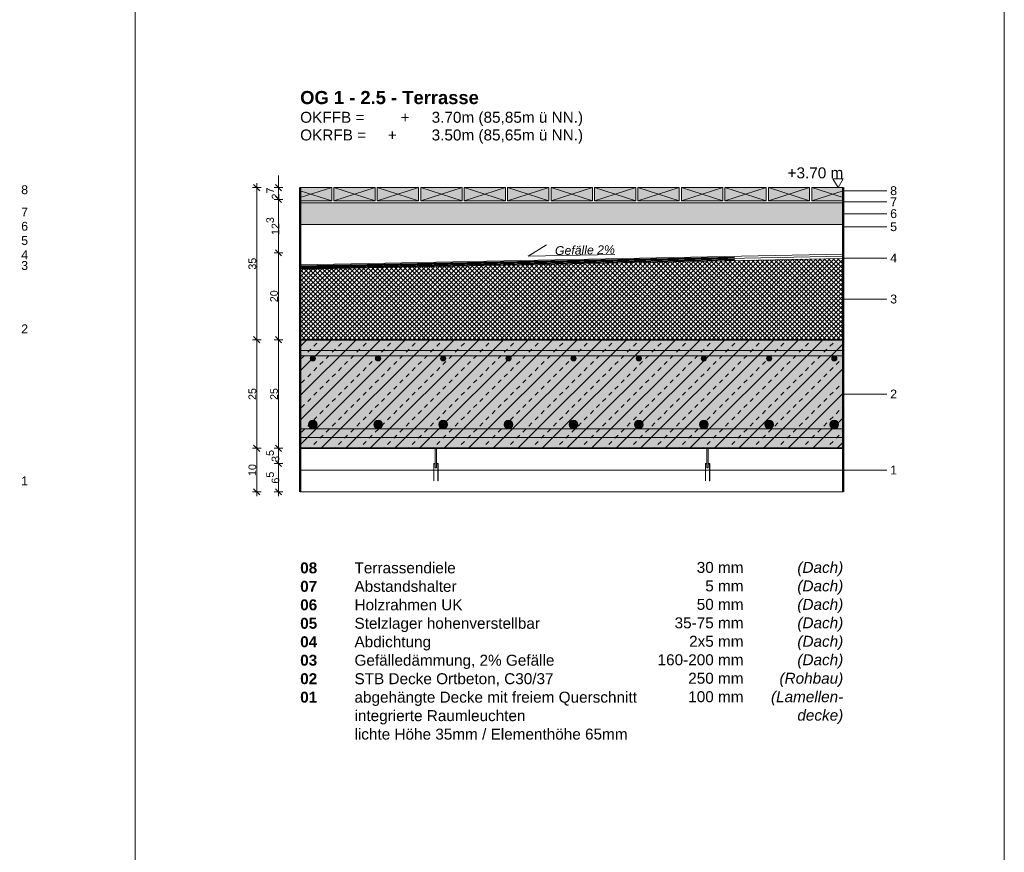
# Model space of a CAD drawing. Header units: metres. Extents: x 0.4 to 30.1, y -10.7 to 8.6.
# Tile 230 of 256: x 13.7 to 16, y -0.2 to 1.8. Entities that reach past the tile are written whole.
import ezdxf

# ---------------------------------------------------------------- set-up
doc = ezdxf.new("R2010")
doc.units = ezdxf.units.M
doc.header["$PDMODE"] = 1
doc.header["$PDSIZE"] = -2
doc.linetypes.add('Dash Style-37', pattern=[2.25, 1, -1.25])
doc.layers.get('0').update_dxf_attribs({"lineweight": 25})
for name, color, linetype, lineweight in [('021_Dachabdichtungsarbeiten-Belag auf Stelzlager', 7, 'Continuous', 13), ('_Bodenaufbauten 20230510 (2D)', 7, 'Continuous', 9), ('Bemaßung', 7, 'Continuous', 9), ('Keine', 7, 'Continuous', 9)]:
    doc.layers.add(name, color=color, linetype=linetype, lineweight=lineweight)
doc.layers.get('0').freeze()
doc.styles.add('Arial', font='arial.ttf')
doc.styles.add('Arial (bold)', font='arialbd.ttf')
doc.styles.add('Arial (italic)', font='ariali.ttf')
doc.dimstyles.new('boris100', dxfattribs={"dimtxt": 17.652669, "dimasz": 0.001414, "dimexe": 0.001, "dimexo": 0.01, "dimgap": 0.0001, "dimtad": 1, "dimdec": 4, "dimtxsty": 'Arial', "dimblk": 'VW_SLASH', "dimblk1": 'VW_SLASH', "dimblk2": 'VW_SLASH', "dimcen": 0, "dimdle": 0.001, "dimadec": 3, "dimazin": 0, "dimtfac": 0.8, "dimtdec": 4, "dimtix": 1, "dimtmove": 0, "dimatfit": 0, "dimldrblk": 'VW_FILLEDARROW', "dimfxl": 0.001, "dimfxlon": 1, "dimfrac": 2, "dimtolj": 1, "dimarcsym": 0})

# ---------------------------------------------------------------- blocks, each defined once
blk = doc.blocks.new('Group-16')
at = {"layer": '021_Dachabdichtungsarbeiten-Belag auf Stelzlager', "linetype": 'Continuous', "lineweight": 0, "transparency": 33554687}
blk.add_hatch(color=7, dxfattribs=at).paths.add_polyline_path([(14.3794, 1.3689), (14.4519, 1.3689), (14.4519, 1.3389), (14.3794, 1.3389)])
at = {"layer": '021_Dachabdichtungsarbeiten-Belag auf Stelzlager', "color": 8, "linetype": 'Continuous', "lineweight": 9, "transparency": 33554687}
for p, q in [((14.3794, 1.346), (14.4519, 1.3689)), ((14.3794, 1.3618), (14.4519, 1.3389))]:
    blk.add_line(p, q, dxfattribs=at)
at = {"layer": '021_Dachabdichtungsarbeiten-Belag auf Stelzlager', "color": 7, "linetype": 'Continuous', "lineweight": 18, "transparency": 33554687, "flags": 128}
blk.add_lwpolyline([(14.3794, 1.3689), (14.4519, 1.3689), (14.4519, 1.3389), (14.3794, 1.3389)], close=True, dxfattribs=at)
blk = doc.blocks.new('Group-17')
at = {"layer": '021_Dachabdichtungsarbeiten-Belag auf Stelzlager', "linetype": 'Continuous', "lineweight": 0, "transparency": 33554687}
blk.add_hatch(color=7, dxfattribs=at).paths.add_polyline_path([(15.2569, 1.3689), (15.3519, 1.3689), (15.3519, 1.3389), (15.2569, 1.3389)])
at = {"layer": '021_Dachabdichtungsarbeiten-Belag auf Stelzlager', "color": 8, "linetype": 'Continuous', "lineweight": 9, "transparency": 33554687}
for p, q in [((15.2569, 1.3689), (15.3519, 1.3389)), ((15.2569, 1.3389), (15.3519, 1.3689))]:
    blk.add_line(p, q, dxfattribs=at)
at = {"layer": '021_Dachabdichtungsarbeiten-Belag auf Stelzlager', "color": 7, "linetype": 'Continuous', "lineweight": 18, "transparency": 33554687, "flags": 128}
blk.add_lwpolyline([(15.2569, 1.3689), (15.3519, 1.3689), (15.3519, 1.3389), (15.2569, 1.3389)], close=True, dxfattribs=at)
blk = doc.blocks.new('Group-18')
at = {"layer": '021_Dachabdichtungsarbeiten-Belag auf Stelzlager', "linetype": 'Continuous', "lineweight": 0, "transparency": 33554687}
blk.add_hatch(color=7, dxfattribs=at).paths.add_polyline_path([(15.3569, 1.3689), (15.4519, 1.3689), (15.4519, 1.3389), (15.3569, 1.3389)])
at = {"layer": '021_Dachabdichtungsarbeiten-Belag auf Stelzlager', "color": 8, "linetype": 'Continuous', "lineweight": 9, "transparency": 33554687}
for p, q in [((15.3569, 1.3689), (15.4519, 1.3389)), ((15.3569, 1.3389), (15.4519, 1.3689))]:
    blk.add_line(p, q, dxfattribs=at)
at = {"layer": '021_Dachabdichtungsarbeiten-Belag auf Stelzlager', "color": 7, "linetype": 'Continuous', "lineweight": 18, "transparency": 33554687, "flags": 128}
blk.add_lwpolyline([(15.3569, 1.3689), (15.4519, 1.3689), (15.4519, 1.3389), (15.3569, 1.3389)], close=True, dxfattribs=at)
blk = doc.blocks.new('Group-19')
at = {"layer": '021_Dachabdichtungsarbeiten-Belag auf Stelzlager', "linetype": 'Continuous', "lineweight": 0, "transparency": 33554687}
blk.add_hatch(color=7, dxfattribs=at).paths.add_polyline_path([(15.4569, 1.3689), (15.5519, 1.3689), (15.5519, 1.3389), (15.4569, 1.3389)])
at = {"layer": '021_Dachabdichtungsarbeiten-Belag auf Stelzlager', "color": 8, "linetype": 'Continuous', "lineweight": 9, "transparency": 33554687}
for p, q in [((15.4569, 1.3689), (15.5519, 1.3389)), ((15.4569, 1.3389), (15.5519, 1.3689))]:
    blk.add_line(p, q, dxfattribs=at)
at = {"layer": '021_Dachabdichtungsarbeiten-Belag auf Stelzlager', "color": 7, "linetype": 'Continuous', "lineweight": 18, "transparency": 33554687, "flags": 128}
blk.add_lwpolyline([(15.4569, 1.3689), (15.5519, 1.3689), (15.5519, 1.3389), (15.4569, 1.3389)], close=True, dxfattribs=at)
blk = doc.blocks.new('Group-20')
at = {"layer": '021_Dachabdichtungsarbeiten-Belag auf Stelzlager', "linetype": 'Continuous', "lineweight": 0, "transparency": 33554687}
blk.add_hatch(color=7, dxfattribs=at).paths.add_polyline_path([(15.5569, 1.3689), (15.6294, 1.3689), (15.6294, 1.3389), (15.5569, 1.3389)])
at = {"layer": '021_Dachabdichtungsarbeiten-Belag auf Stelzlager', "color": 8, "linetype": 'Continuous', "lineweight": 9, "transparency": 33554687}
for p, q in [((15.5569, 1.3689), (15.6294, 1.346)), ((15.5569, 1.3389), (15.6294, 1.3618))]:
    blk.add_line(p, q, dxfattribs=at)
at = {"layer": '021_Dachabdichtungsarbeiten-Belag auf Stelzlager', "color": 7, "linetype": 'Continuous', "lineweight": 18, "transparency": 33554687, "flags": 128}
blk.add_lwpolyline([(15.5569, 1.3689), (15.6294, 1.3689), (15.6294, 1.3389), (15.5569, 1.3389)], close=True, dxfattribs=at)
blk = doc.blocks.new('Group-21')
at = {"layer": '021_Dachabdichtungsarbeiten-Belag auf Stelzlager', "linetype": 'Continuous', "lineweight": 0, "transparency": 33554687}
blk.add_hatch(color=7, dxfattribs=at).paths.add_polyline_path([(14.9569, 1.3689), (15.0519, 1.3689), (15.0519, 1.3389), (14.9569, 1.3389)])
at = {"layer": '021_Dachabdichtungsarbeiten-Belag auf Stelzlager', "color": 8, "linetype": 'Continuous', "lineweight": 9, "transparency": 33554687}
for p, q in [((14.9569, 1.3689), (15.0519, 1.3389)), ((14.9569, 1.3389), (15.0519, 1.3689))]:
    blk.add_line(p, q, dxfattribs=at)
at = {"layer": '021_Dachabdichtungsarbeiten-Belag auf Stelzlager', "color": 7, "linetype": 'Continuous', "lineweight": 18, "transparency": 33554687, "flags": 128}
blk.add_lwpolyline([(14.9569, 1.3689), (15.0519, 1.3689), (15.0519, 1.3389), (14.9569, 1.3389)], close=True, dxfattribs=at)
blk = doc.blocks.new('Group-22')
at = {"layer": '021_Dachabdichtungsarbeiten-Belag auf Stelzlager', "linetype": 'Continuous', "lineweight": 0, "transparency": 33554687}
blk.add_hatch(color=7, dxfattribs=at).paths.add_polyline_path([(15.0569, 1.3689), (15.1519, 1.3689), (15.1519, 1.3389), (15.0569, 1.3389)])
at = {"layer": '021_Dachabdichtungsarbeiten-Belag auf Stelzlager', "color": 8, "linetype": 'Continuous', "lineweight": 9, "transparency": 33554687}
for p, q in [((15.0569, 1.3689), (15.1519, 1.3389)), ((15.0569, 1.3389), (15.1519, 1.3689))]:
    blk.add_line(p, q, dxfattribs=at)
at = {"layer": '021_Dachabdichtungsarbeiten-Belag auf Stelzlager', "color": 7, "linetype": 'Continuous', "lineweight": 18, "transparency": 33554687, "flags": 128}
blk.add_lwpolyline([(15.0569, 1.3689), (15.1519, 1.3689), (15.1519, 1.3389), (15.0569, 1.3389)], close=True, dxfattribs=at)
blk = doc.blocks.new('Group-23')
at = {"layer": '021_Dachabdichtungsarbeiten-Belag auf Stelzlager', "linetype": 'Continuous', "lineweight": 0, "transparency": 33554687}
blk.add_hatch(color=7, dxfattribs=at).paths.add_polyline_path([(15.1569, 1.3689), (15.2519, 1.3689), (15.2519, 1.3389), (15.1569, 1.3389)])
at = {"layer": '021_Dachabdichtungsarbeiten-Belag auf Stelzlager', "color": 8, "linetype": 'Continuous', "lineweight": 9, "transparency": 33554687}
for p, q in [((15.1569, 1.3689), (15.2519, 1.3389)), ((15.1569, 1.3389), (15.2519, 1.3689))]:
    blk.add_line(p, q, dxfattribs=at)
at = {"layer": '021_Dachabdichtungsarbeiten-Belag auf Stelzlager', "color": 7, "linetype": 'Continuous', "lineweight": 18, "transparency": 33554687, "flags": 128}
blk.add_lwpolyline([(15.1569, 1.3689), (15.2519, 1.3689), (15.2519, 1.3389), (15.1569, 1.3389)], close=True, dxfattribs=at)
blk = doc.blocks.new('Group-24')
at = {"layer": '021_Dachabdichtungsarbeiten-Belag auf Stelzlager', "linetype": 'Continuous', "lineweight": 0, "transparency": 33554687}
blk.add_hatch(color=7, dxfattribs=at).paths.add_polyline_path([(14.6569, 1.3689), (14.7519, 1.3689), (14.7519, 1.3389), (14.6569, 1.3389)])
at = {"layer": '021_Dachabdichtungsarbeiten-Belag auf Stelzlager', "color": 8, "linetype": 'Continuous', "lineweight": 9, "transparency": 33554687}
for p, q in [((14.6569, 1.3689), (14.7519, 1.3389)), ((14.6569, 1.3389), (14.7519, 1.3689))]:
    blk.add_line(p, q, dxfattribs=at)
at = {"layer": '021_Dachabdichtungsarbeiten-Belag auf Stelzlager', "color": 7, "linetype": 'Continuous', "lineweight": 18, "transparency": 33554687, "flags": 128}
blk.add_lwpolyline([(14.6569, 1.3689), (14.7519, 1.3689), (14.7519, 1.3389), (14.6569, 1.3389)], close=True, dxfattribs=at)
blk = doc.blocks.new('Group-25')
at = {"layer": '021_Dachabdichtungsarbeiten-Belag auf Stelzlager', "linetype": 'Continuous', "lineweight": 0, "transparency": 33554687}
blk.add_hatch(color=7, dxfattribs=at).paths.add_polyline_path([(14.7569, 1.3689), (14.8519, 1.3689), (14.8519, 1.3389), (14.7569, 1.3389)])
at = {"layer": '021_Dachabdichtungsarbeiten-Belag auf Stelzlager', "color": 8, "linetype": 'Continuous', "lineweight": 9, "transparency": 33554687}
for p, q in [((14.7569, 1.3689), (14.8519, 1.3389)), ((14.7569, 1.3389), (14.8519, 1.3689))]:
    blk.add_line(p, q, dxfattribs=at)
at = {"layer": '021_Dachabdichtungsarbeiten-Belag auf Stelzlager', "color": 7, "linetype": 'Continuous', "lineweight": 18, "transparency": 33554687, "flags": 128}
blk.add_lwpolyline([(14.7569, 1.3689), (14.8519, 1.3689), (14.8519, 1.3389), (14.7569, 1.3389)], close=True, dxfattribs=at)
blk = doc.blocks.new('Group-26')
at = {"layer": '021_Dachabdichtungsarbeiten-Belag auf Stelzlager', "linetype": 'Continuous', "lineweight": 0, "transparency": 33554687}
blk.add_hatch(color=7, dxfattribs=at).paths.add_polyline_path([(14.8569, 1.3689), (14.9519, 1.3689), (14.9519, 1.3389), (14.8569, 1.3389)])
at = {"layer": '021_Dachabdichtungsarbeiten-Belag auf Stelzlager', "color": 8, "linetype": 'Continuous', "lineweight": 9, "transparency": 33554687}
for p, q in [((14.8569, 1.3689), (14.9519, 1.3389)), ((14.8569, 1.3389), (14.9519, 1.3689))]:
    blk.add_line(p, q, dxfattribs=at)
at = {"layer": '021_Dachabdichtungsarbeiten-Belag auf Stelzlager', "color": 7, "linetype": 'Continuous', "lineweight": 18, "transparency": 33554687, "flags": 128}
blk.add_lwpolyline([(14.8569, 1.3689), (14.9519, 1.3689), (14.9519, 1.3389), (14.8569, 1.3389)], close=True, dxfattribs=at)
blk = doc.blocks.new('Group-27')
at = {"layer": '021_Dachabdichtungsarbeiten-Belag auf Stelzlager', "linetype": 'Continuous', "lineweight": 0, "transparency": 33554687}
blk.add_hatch(color=7, dxfattribs=at).paths.add_polyline_path([(14.4569, 1.3689), (14.5519, 1.3689), (14.5519, 1.3389), (14.4569, 1.3389)])
at = {"layer": '021_Dachabdichtungsarbeiten-Belag auf Stelzlager', "color": 8, "linetype": 'Continuous', "lineweight": 9, "transparency": 33554687}
for p, q in [((14.4569, 1.3689), (14.5519, 1.3389)), ((14.4569, 1.3389), (14.5519, 1.3689))]:
    blk.add_line(p, q, dxfattribs=at)
at = {"layer": '021_Dachabdichtungsarbeiten-Belag auf Stelzlager', "color": 7, "linetype": 'Continuous', "lineweight": 18, "transparency": 33554687, "flags": 128}
blk.add_lwpolyline([(14.4569, 1.3689), (14.5519, 1.3689), (14.5519, 1.3389), (14.4569, 1.3389)], close=True, dxfattribs=at)
blk = doc.blocks.new('Group-28')
at = {"layer": '021_Dachabdichtungsarbeiten-Belag auf Stelzlager', "linetype": 'Continuous', "lineweight": 0, "transparency": 33554687}
blk.add_hatch(color=7, dxfattribs=at).paths.add_polyline_path([(14.5569, 1.3689), (14.6519, 1.3689), (14.6519, 1.3389), (14.5569, 1.3389)])
at = {"layer": '021_Dachabdichtungsarbeiten-Belag auf Stelzlager', "color": 8, "linetype": 'Continuous', "lineweight": 9, "transparency": 33554687}
for p, q in [((14.5569, 1.3689), (14.6519, 1.3389)), ((14.5569, 1.3389), (14.6519, 1.3689))]:
    blk.add_line(p, q, dxfattribs=at)
at = {"layer": '021_Dachabdichtungsarbeiten-Belag auf Stelzlager', "color": 7, "linetype": 'Continuous', "lineweight": 18, "transparency": 33554687, "flags": 128}
blk.add_lwpolyline([(14.5569, 1.3689), (14.6519, 1.3689), (14.6519, 1.3389), (14.5569, 1.3389)], close=True, dxfattribs=at)
blk = doc.blocks.new('VW_SLASH')
at = {"color": 0, "linetype": 'ByBlock', "lineweight": -2, "transparency": 16777216}
blk.add_line((0.71, 0), (-1, 0), dxfattribs=at)
at = {"color": 0, "linetype": 'Continuous', "lineweight": 20, "transparency": 16777216, "flags": 128}
blk.add_lwpolyline([(0.5, 0.5), (-0.5, -0.5)], dxfattribs=at)
blk = doc.blocks.new('*D99')
at = {"layer": 'Bemaßung', "color": 0, "lineweight": -2}
for p, q in [((14.3294, 1.383), (14.3294, 1.3972)), ((14.3394, 1.3689), (14.3194, 1.3689)), ((14.3294, 1.3419), (14.3294, 1.3689)), ((14.3394, 1.3419), (14.3194, 1.3419)), ((14.3294, 1.3278), (14.3294, 1.3136))]:
    blk.add_line(p, q, dxfattribs=at)
at = {"layer": 'Defpoints', "color": 0}
for p in [(14.3294, 1.3689), (14.3794, 1.3689), (14.3794, 1.3419)]:
    blk.add_point(p, dxfattribs=at)
at = {"layer": 'Bemaßung', "color": 0, "lineweight": -2, "xscale": 0.014138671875, "yscale": 0.014138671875, "zscale": 0.014138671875}
for p, rotation in [((14.3294, 1.3689), 270), ((14.3294, 1.3419), 90)]:
    blk.add_blockref('VW_SLASH', p, dxfattribs=dict(at, rotation=rotation))
at = {"layer": 'Bemaßung', "color": 0, "insert": (14.3167, 1.3554), "char_height": 0.017653, "attachment_point": 5, "rotation": 90, "style": 'Arial'}
blk.add_mtext('\\A1;2\\S7^ ;', dxfattribs=at)
blk = doc.blocks.new('VW_FILLEDARROW')
at = {"linetype": 'Continuous', "lineweight": 5, "true_color": 0xb9b9b9, "transparency": 16777216}
h = blk.add_hatch(dxfattribs=at)
h.set_pattern_fill('Dämm', color=9, style=0, pattern_type=2)
h.set_pattern_definition([(-45, (0, 0), (0.00053033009, 0.00053033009), []), (-135, (0, 0), (0.00053033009, -0.00053033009), [])])
h.paths.add_polyline_path([(-2.25, 0.6), (0, 0), (-2.25, -0.6)])
at = {"color": 0, "linetype": 'Continuous', "lineweight": 5, "transparency": 16777216, "flags": 128}
blk.add_lwpolyline([(-2.25, 0.6), (0, 0), (-2.25, -0.6)], close=True, dxfattribs=at)
blk = doc.blocks.new('*D100')
at = {"layer": 'Bemaßung', "color": 0, "lineweight": -2}
for p, q in [((14.3394, 1.3419), (14.3194, 1.3419)), ((14.3294, 1.233), (14.3294, 1.3278)), ((14.3394, 1.2189), (14.3194, 1.2189))]:
    blk.add_line(p, q, dxfattribs=at)
at = {"layer": 'Defpoints', "color": 0}
for p in [(14.3294, 1.3419), (14.3794, 1.3419), (14.3794, 1.2189)]:
    blk.add_point(p, dxfattribs=at)
at = {"layer": 'Bemaßung', "color": 0, "lineweight": -2, "xscale": 0.014138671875, "yscale": 0.014138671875, "zscale": 0.014138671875}
for p, rotation in [((14.3294, 1.3419), 90), ((14.3294, 1.2189), 270)]:
    blk.add_blockref('VW_SLASH', p, dxfattribs=dict(at, rotation=rotation))
at = {"layer": 'Bemaßung', "color": 0, "insert": (14.3164, 1.2804), "char_height": 0.017653, "attachment_point": 5, "rotation": 90, "style": 'Arial'}
blk.add_mtext('\\A1;12\\S3^ ;', dxfattribs=at)
blk = doc.blocks.new('*D101')
at = {"layer": 'Bemaßung', "color": 0, "lineweight": -2}
for p, q in [((14.3394, 1.2189), (14.3194, 1.2189)), ((14.3294, 1.033), (14.3294, 1.2048)), ((14.3394, 1.0189), (14.3194, 1.0189))]:
    blk.add_line(p, q, dxfattribs=at)
at = {"layer": 'Defpoints', "color": 0}
for p in [(14.3294, 1.2189), (14.3794, 1.2189), (14.3794, 1.0189)]:
    blk.add_point(p, dxfattribs=at)
at = {"layer": 'Bemaßung', "color": 0, "lineweight": -2, "xscale": 0.014138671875, "yscale": 0.014138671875, "zscale": 0.014138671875}
for p, rotation in [((14.3294, 1.2189), 90), ((14.3294, 1.0189), 270)]:
    blk.add_blockref('VW_SLASH', p, dxfattribs=dict(at, rotation=rotation))
at = {"layer": 'Bemaßung', "color": 0, "insert": (14.3194, 1.1189), "char_height": 0.01765, "attachment_point": 5, "rotation": 90, "style": 'Arial'}
blk.add_mtext('\\A1;20', dxfattribs=at)
blk = doc.blocks.new('*D102')
at = {"layer": 'Bemaßung', "color": 0, "lineweight": -2}
for p, q in [((14.3394, 1.0189), (14.3194, 1.0189)), ((14.3294, 0.783), (14.3294, 1.0048)), ((14.3394, 0.7689), (14.3194, 0.7689))]:
    blk.add_line(p, q, dxfattribs=at)
at = {"layer": 'Defpoints', "color": 0}
for p in [(14.3294, 1.0189), (14.3794, 1.0189), (14.3794, 0.7689)]:
    blk.add_point(p, dxfattribs=at)
at = {"layer": 'Bemaßung', "color": 0, "lineweight": -2, "xscale": 0.014138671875, "yscale": 0.014138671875, "zscale": 0.014138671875}
for p, rotation in [((14.3294, 1.0189), 90), ((14.3294, 0.7689), 270)]:
    blk.add_blockref('VW_SLASH', p, dxfattribs=dict(at, rotation=rotation))
at = {"layer": 'Bemaßung', "color": 0, "insert": (14.3194, 0.8939), "char_height": 0.01765, "attachment_point": 5, "rotation": 90, "style": 'Arial'}
blk.add_mtext('\\A1;25', dxfattribs=at)
blk = doc.blocks.new('*D103')
at = {"layer": 'Bemaßung', "color": 0, "lineweight": -2}
for p, q in [((14.3394, 0.7689), (14.3194, 0.7689)), ((14.3294, 0.748), (14.3294, 0.7548)), ((14.3394, 0.7339), (14.3194, 0.7339))]:
    blk.add_line(p, q, dxfattribs=at)
at = {"layer": 'Defpoints', "color": 0}
for p in [(14.3294, 0.7689), (14.3794, 0.7689), (14.6869, 0.7339)]:
    blk.add_point(p, dxfattribs=at)
at = {"layer": 'Bemaßung', "color": 0, "lineweight": -2, "xscale": 0.014138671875, "yscale": 0.014138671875, "zscale": 0.014138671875}
for p, rotation in [((14.3294, 0.7689), 90), ((14.3294, 0.7339), 270)]:
    blk.add_blockref('VW_SLASH', p, dxfattribs=dict(at, rotation=rotation))
at = {"layer": 'Bemaßung', "color": 0, "insert": (14.3164, 0.7514), "char_height": 0.017653, "attachment_point": 5, "rotation": 90, "style": 'Arial'}
blk.add_mtext('\\A1;3\\S5^ ;', dxfattribs=at)
blk = doc.blocks.new('*D104')
at = {"layer": 'Bemaßung', "color": 0, "lineweight": -2}
for p, q in [((14.3394, 0.7339), (14.3194, 0.7339)), ((14.3294, 0.683), (14.3294, 0.7198)), ((14.3394, 0.6689), (14.3194, 0.6689))]:
    blk.add_line(p, q, dxfattribs=at)
at = {"layer": 'Defpoints', "color": 0}
for p in [(14.3294, 0.7339), (14.6869, 0.7339), (14.3794, 0.6689)]:
    blk.add_point(p, dxfattribs=at)
at = {"layer": 'Bemaßung', "color": 0, "lineweight": -2, "xscale": 0.014138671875, "yscale": 0.014138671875, "zscale": 0.014138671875}
for p, rotation in [((14.3294, 0.7339), 90), ((14.3294, 0.6689), 270)]:
    blk.add_blockref('VW_SLASH', p, dxfattribs=dict(at, rotation=rotation))
at = {"layer": 'Bemaßung', "color": 0, "insert": (14.3164, 0.7014), "char_height": 0.017653, "attachment_point": 5, "rotation": 90, "style": 'Arial'}
blk.add_mtext('\\A1;6\\S5^ ;', dxfattribs=at)
blk = doc.blocks.new('*D165')
at = {"layer": 'Bemaßung', "color": 0, "lineweight": -2}
for p, q in [((14.2894, 1.3689), (14.2694, 1.3689)), ((14.2794, 1.033), (14.2794, 1.3548)), ((14.2894, 1.0189), (14.2694, 1.0189))]:
    blk.add_line(p, q, dxfattribs=at)
at = {"layer": 'Defpoints', "color": 0}
for p in [(14.2794, 1.3689), (14.3794, 1.3689), (14.3794, 1.0189)]:
    blk.add_point(p, dxfattribs=at)
at = {"layer": 'Bemaßung', "color": 0, "lineweight": -2, "xscale": 0.014138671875, "yscale": 0.014138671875, "zscale": 0.014138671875}
for p, rotation in [((14.2794, 1.3689), 90), ((14.2794, 1.0189), 270)]:
    blk.add_blockref('VW_SLASH', p, dxfattribs=dict(at, rotation=rotation))
at = {"layer": 'Bemaßung', "color": 0, "insert": (14.2694, 1.1939), "char_height": 0.01765, "attachment_point": 5, "rotation": 90, "style": 'Arial'}
blk.add_mtext('\\A1;35', dxfattribs=at)
blk = doc.blocks.new('*D166')
at = {"layer": 'Bemaßung', "color": 0, "lineweight": -2}
for p, q in [((14.2894, 1.0189), (14.2694, 1.0189)), ((14.2794, 0.783), (14.2794, 1.0048)), ((14.2894, 0.7689), (14.2694, 0.7689))]:
    blk.add_line(p, q, dxfattribs=at)
at = {"layer": 'Defpoints', "color": 0}
for p in [(14.2794, 1.0189), (14.3794, 1.0189), (14.3794, 0.7689)]:
    blk.add_point(p, dxfattribs=at)
at = {"layer": 'Bemaßung', "color": 0, "lineweight": -2, "xscale": 0.014138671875, "yscale": 0.014138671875, "zscale": 0.014138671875}
for p, rotation in [((14.2794, 1.0189), 90), ((14.2794, 0.7689), 270)]:
    blk.add_blockref('VW_SLASH', p, dxfattribs=dict(at, rotation=rotation))
at = {"layer": 'Bemaßung', "color": 0, "insert": (14.2694, 0.8939), "char_height": 0.01765, "attachment_point": 5, "rotation": 90, "style": 'Arial'}
blk.add_mtext('\\A1;25', dxfattribs=at)
blk = doc.blocks.new('*D167')
at = {"layer": 'Bemaßung', "color": 0, "lineweight": -2}
for p, q in [((14.2894, 0.7689), (14.2694, 0.7689)), ((14.2794, 0.683), (14.2794, 0.7548)), ((14.2894, 0.6689), (14.2694, 0.6689))]:
    blk.add_line(p, q, dxfattribs=at)
at = {"layer": 'Defpoints', "color": 0}
for p in [(14.2794, 0.7689), (14.3794, 0.7689), (14.3794, 0.6689)]:
    blk.add_point(p, dxfattribs=at)
at = {"layer": 'Bemaßung', "color": 0, "lineweight": -2, "xscale": 0.014138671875, "yscale": 0.014138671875, "zscale": 0.014138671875}
for p, rotation in [((14.2794, 0.7689), 90), ((14.2794, 0.6689), 270)]:
    blk.add_blockref('VW_SLASH', p, dxfattribs=dict(at, rotation=rotation))
at = {"layer": 'Bemaßung', "color": 0, "insert": (14.2694, 0.7189), "char_height": 0.01765, "attachment_point": 5, "rotation": 90, "style": 'Arial'}
blk.add_mtext('\\A1;10', dxfattribs=at)
blk = doc.blocks.new('Bodenaufbauten 20230510 (2D)')
at = {"layer": '021_Dachabdichtungsarbeiten-Belag auf Stelzlager', "linetype": 'Continuous', "lineweight": 0, "transparency": 33554687}
blk.add_hatch(color=7, dxfattribs=at).paths.add_polyline_path([(14.3794, 1.33391), (15.6294, 1.33391), (15.6294, 1.28391), (14.3794, 1.28391)])
at = {"layer": 'Keine', "linetype": 'Continuous', "lineweight": 0, "true_color": 0xdddddd, "transparency": 33554687}
for points in [[(14.3794, 0.99391), (14.3794, 0.98191), (15.6294, 0.98191), (15.6294, 0.99391)], [(14.3794, 0.81391), (14.3794, 0.79391), (15.6294, 0.79391), (15.6294, 0.81391)]]:
    blk.add_hatch(color=254, dxfattribs=at).paths.add_polyline_path(points)
h = blk.add_hatch(color=254, dxfattribs=at)
edge = h.paths.add_edge_path()
edge.add_arc((14.40866, 0.97591), 0.006, 0, 360)
h = blk.add_hatch(color=254, dxfattribs=at)
edge = h.paths.add_edge_path()
edge.add_arc((14.55866, 0.97591), 0.006, 0, 360)
h = blk.add_hatch(color=254, dxfattribs=at)
edge = h.paths.add_edge_path()
edge.add_arc((14.70866, 0.97591), 0.006, 0, 360)
h = blk.add_hatch(color=254, dxfattribs=at)
edge = h.paths.add_edge_path()
edge.add_arc((14.85866, 0.97591), 0.006, 0, 360)
h = blk.add_hatch(color=254, dxfattribs=at)
edge = h.paths.add_edge_path()
edge.add_arc((15.00866, 0.97591), 0.006, 0, 360)
h = blk.add_hatch(color=254, dxfattribs=at)
edge = h.paths.add_edge_path()
edge.add_arc((15.15866, 0.97591), 0.006, 0, 360)
h = blk.add_hatch(color=254, dxfattribs=at)
edge = h.paths.add_edge_path()
edge.add_arc((15.30866, 0.97591), 0.006, 0, 360)
h = blk.add_hatch(color=254, dxfattribs=at)
edge = h.paths.add_edge_path()
edge.add_arc((15.45866, 0.97591), 0.006, 0, 360)
h = blk.add_hatch(color=254, dxfattribs=at)
edge = h.paths.add_edge_path()
edge.add_arc((15.60866, 0.97591), 0.006, 0, 360)
h = blk.add_hatch(color=254, dxfattribs=at)
edge = h.paths.add_edge_path()
edge.add_arc((14.40866, 0.82391), 0.01, 0, 360)
h = blk.add_hatch(color=254, dxfattribs=at)
edge = h.paths.add_edge_path()
edge.add_arc((14.55866, 0.82391), 0.01, 0, 360)
h = blk.add_hatch(color=254, dxfattribs=at)
edge = h.paths.add_edge_path()
edge.add_arc((14.70866, 0.82391), 0.01, 0, 360)
h = blk.add_hatch(color=254, dxfattribs=at)
edge = h.paths.add_edge_path()
edge.add_arc((14.85866, 0.82391), 0.01, 0, 360)
h = blk.add_hatch(color=254, dxfattribs=at)
edge = h.paths.add_edge_path()
edge.add_arc((15.00866, 0.82391), 0.01, 0, 360)
h = blk.add_hatch(color=254, dxfattribs=at)
edge = h.paths.add_edge_path()
edge.add_arc((15.15866, 0.82391), 0.01, 0, 360)
h = blk.add_hatch(color=254, dxfattribs=at)
edge = h.paths.add_edge_path()
edge.add_arc((15.30866, 0.82391), 0.01, 0, 360)
h = blk.add_hatch(color=254, dxfattribs=at)
edge = h.paths.add_edge_path()
edge.add_arc((15.45866, 0.82391), 0.01, 0, 360)
h = blk.add_hatch(color=254, dxfattribs=at)
edge = h.paths.add_edge_path()
edge.add_arc((15.60866, 0.82391), 0.01, 0, 360)
at = {"layer": '021_Dachabdichtungsarbeiten-Belag auf Stelzlager', "color": 8, "linetype": 'Continuous', "lineweight": 9, "transparency": 33554687, "flags": 128}
blk.add_lwpolyline([(14.3794, 1.33391), (15.6294, 1.33391), (15.6294, 1.28391), (14.3794, 1.28391)], close=True, dxfattribs=at)
at = {"layer": 'Keine', "color": 253, "linetype": 'Continuous', "lineweight": 9, "true_color": 0xaaaaaa, "transparency": 33554687}
for p, q in [((15.7294, 1.3618), (15.6294, 1.3618)), ((15.7294, 1.33631), (15.6294, 1.33631)), ((15.7294, 1.30891), (15.6294, 1.30891)), ((15.7294, 1.27891), (15.6294, 1.27891)), ((15.7294, 1.11241), (15.6294, 1.11241)), ((15.7294, 0.89391), (15.6294, 0.89391))]:
    blk.add_line(p, q, dxfattribs=at)
at = {"layer": 'Keine', "color": 255, "flags": 128}
blk.add_lwpolyline([(12, 1.8), (14, 1.8), (14, -0.6), (12, -0.6)], close=True, dxfattribs=at)
at = {"layer": 'Keine', "color": 7, "linetype": 'Continuous', "lineweight": 13, "transparency": 33554687, "flags": 128}
blk.add_lwpolyline([(15.60544, 1.38891), (15.61742, 1.36891), (15.6294, 1.38891)], close=True, dxfattribs=at)
at = {"layer": 'Keine', "color": 9, "linetype": 'Continuous', "lineweight": 13, "transparency": 33554687, "flags": 128}
for points in [[(14.3794, 0.99391), (14.3794, 0.98191), (15.6294, 0.98191), (15.6294, 0.99391)], [(14.3794, 0.81391), (14.3794, 0.79391), (15.6294, 0.79391), (15.6294, 0.81391)]]:
    blk.add_lwpolyline(points, close=True, dxfattribs=at)
at = {"layer": 'Keine', "color": 9, "linetype": 'Continuous', "lineweight": 13, "transparency": 33554687}
for centre, radius in [((14.40866, 0.97591), 0.006), ((14.55866, 0.97591), 0.006), ((14.70866, 0.97591), 0.006), ((14.85866, 0.97591), 0.006), ((15.00866, 0.97591), 0.006), ((15.15866, 0.97591), 0.006), ((15.30866, 0.97591), 0.006), ((15.45866, 0.97591), 0.006), ((15.60866, 0.97591), 0.006), ((14.40866, 0.82391), 0.01), ((14.55866, 0.82391), 0.01), ((14.70866, 0.82391), 0.01), ((14.85866, 0.82391), 0.01), ((15.00866, 0.82391), 0.01), ((15.15866, 0.82391), 0.01), ((15.30866, 0.82391), 0.01), ((15.45866, 0.82391), 0.01), ((15.60866, 0.82391), 0.01)]:
    blk.add_circle(centre, radius, dxfattribs=at)
at = {"layer": '021_Dachabdichtungsarbeiten-Belag auf Stelzlager', "color": 7, "transparency": 33554687}
for name in ['Group-16', 'Group-27', 'Group-28', 'Group-24', 'Group-25', 'Group-26', 'Group-21', 'Group-22', 'Group-23', 'Group-17', 'Group-18', 'Group-19', 'Group-20']:
    blk.add_blockref(name, (0, 0), dxfattribs=at)
at = {"layer": 'Keine', "color": 7, "transparency": 33554687}
for s, insert, char_height, attachment_point, line_spacing_factor, style in [('OG 1 - 2.5 - Terrasse', (14.3794, 1.59146), 0.0302617, 1, 0.99019, 'Arial (bold)'), ('\\pxt1.154;OKFFB =^I   +^I3.70m (85,85m ü NN.)\\POKRFB =^I+^I3.50m (85,65m ü NN.)', (14.3794, 1.54351), 0.0252181, 1, 0.969122, 'Arial'), ('8 ', (13.75317, 1.36391), 0.020374, 6, 0.969122, 'Arial'), ('8 ', (15.75317, 1.3618), 0.020374, 6, 0.969122, 'Arial'), ('7 ', (15.75317, 1.33631), 0.020374, 6, 0.969122, 'Arial'), ('7 ', (13.75317, 1.31291), 0.020374, 6, 0.969122, 'Arial'), ('6 ', (15.75317, 1.30891), 0.020374, 6, 0.969122, 'Arial'), ('6 ', (13.75317, 1.27991), 0.020374, 6, 0.969122, 'Arial'), ('5 ', (15.75317, 1.27891), 0.020374, 6, 0.969122, 'Arial'), ('5 ', (13.75317, 1.24713), 0.020374, 6, 0.969122, 'Arial'), ('4 ', (13.75317, 1.21435), 0.020374, 6, 0.969122, 'Arial'), ('3 ', (13.75317, 1.18963), 0.020374, 6, 0.969122, 'Arial'), ('4 ', (15.75317, 1.20691), 0.020374, 6, 0.969122, 'Arial'), ('3 ', (15.75317, 1.11241), 0.020374, 6, 0.969122, 'Arial'), ('2 ', (13.75317, 1.04391), 0.020374, 6, 0.969122, 'Arial'), ('2 ', (15.75317, 0.89391), 0.020374, 6, 0.969122, 'Arial'), ('1 ', (15.75317, 0.71891), 0.020374, 6, 0.969122, 'Arial'), ('1 ', (13.75317, 0.69391), 0.020374, 6, 0.969122, 'Arial')]:
    blk.add_mtext(s, dxfattribs=dict(at, insert=insert, char_height=char_height, attachment_point=attachment_point, line_spacing_factor=line_spacing_factor, style=style))
at = {"layer": 'Keine', "color": 7, "transparency": 33554687, "insert": (15.6294, 1.38997), "char_height": 0.025218, "attachment_point": 9, "rotation": 0.00136, "line_spacing_factor": 0.969122, "style": 'Arial'}
blk.add_mtext('+3.70 m', dxfattribs=at)
at = {"layer": 'Keine', "color": 7, "insert": (14.3794, 0.50632), "char_height": 0.0252181, "attachment_point": 1, "line_spacing_factor": 1.011258, "style": 'Arial (bold)'}
blk.add_mtext('\\pxt4.957;08{\\fArial|b0|i0|c0|p0; ^ITerrassendiele\\P}07{\\fArial|b0|i0|c0|p0;^IAbstandshalter\\P}06{\\fArial|b0|i0|c0|p0; ^I}{\\fArial|b0|i0|c0|p0;Holzrahmen UK}{\\fArial|b0|i0|c0|p0;\\P}05{\\fArial|b0|i0|c0|p0;^IStelzlager hohenverstellbar\\P}04{\\fArial|b0|i0|c0|p0; ^I}{\\fArial|b0|i0|c0|p0;Abdichtung\\P}03{\\fArial|b0|i0|c0|p0; ^I}{\\fArial|b0|i0|c0|p0;Gefälledämmung, 2% Gefälle}{\\fArial|b0|i0|c0|p0;\\P}02{\\fArial|b0|i0|c0|p0; ^ISTB Decke Ortbeton, C30/37\\P}01{\\fArial|b0|i0|c0|p0;^Iabgehängte Decke mit freiem Querschnitt\\P^Iintegrierte Raumleuchten\\P^Ilichte Höhe 35mm / Elementhöhe 65mm}', dxfattribs=at)
at = {"layer": 'Keine', "color": 7, "transparency": 33554687, "attachment_point": 3, "line_spacing_factor": 1.011258}
for s, insert, char_height, width, style in [('  30 mm\\P5 mm\\P50 mm\\P35-75 mm\\P2x5 mm\\P  160-200 mm\\P250 mm\\P100 mm', (15.39978, 0.50738), 0.0252181, 0.22, 'Arial'), ('(Dach)\\P(Dach)\\P(Dach)\\P(Dach)\\P(Dach)\\P(Dach)\\P(Rohbau)\\P(Lamellen-\\Pdecke)', (15.6294, 0.50738), 0.025218, 0.1763986, 'Arial (italic)')]:
    blk.add_mtext(s, dxfattribs=dict(at, insert=insert, char_height=char_height, width=width, style=style))
at = {"layer": 'Bemaßung'}
for base, p1, p2, text, override, picture, middle in [((14.3294, 1.36891), (14.3794, 1.34191), (14.3794, 1.36891), '2\\S7^ ;', {"dimtxt": 0.017653, "dimasz": 0.014139, "dimexe": 0.01, "dimgap": 0.001, "dimdec": 3, "dimpost": '<>', "dimtxsty": 'Arial', "dimdle": 0.01, "dimtmove": 2, "dimfxl": 0.01}, '*D99', (14.31674, 1.35541)), ((14.2794, 1.01891), (14.3794, 0.76891), (14.3794, 1.01891), '25', {"dimtxt": 0.017653, "dimasz": 0.014139, "dimexe": 0.01, "dimgap": 0.001, "dimpost": '<>', "dimtxsty": 'Arial', "dimdle": 0.01, "dimtmove": 2, "dimfxl": 0.01}, '*D166', (14.26939, 0.89391)), ((14.3294, 1.01891), (14.3794, 0.76891), (14.3794, 1.01891), '25', {"dimtxt": 0.017653, "dimasz": 0.014139, "dimexe": 0.01, "dimgap": 0.001, "dimdec": 3, "dimpost": '<>', "dimtxsty": 'Arial', "dimdle": 0.01, "dimtmove": 2, "dimfxl": 0.01}, '*D102', (14.31939, 0.89391))]:
    dim = blk.add_linear_dim(base=base, p1=p1, p2=p2, angle=270, text=text, dimstyle='boris100', override=override, dxfattribs=at)
    dim.commit()
    dim.dimension.update_dxf_attribs({"geometry": picture, "text_midpoint": middle})
at = {"color": 255, "linetype": 'Continuous', "lineweight": 9, "transparency": 33554687}
for points in [[(15.6294, 1.21091), (14.3794, 1.18591), (14.3794, 1.18091), (15.6294, 1.20591)], [(15.6294, 0.66891), (14.3794, 0.66891), (14.3794, 0.71891), (15.6294, 0.71891)]]:
    blk.add_wipeout(points, dxfattribs=at).dxf.layer = 'Keine'
at = {"layer": 'Keine', "linetype": 'Continuous', "lineweight": 0, "true_color": 0x7f7f7f, "transparency": 33554687}
for points in [[(14.6869, 0.69391), (14.6874, 0.69391), (14.6874, 0.73341), (14.6964, 0.73341), (14.6964, 0.69391), (14.6969, 0.69391), (14.6969, 0.73391), (14.6869, 0.73391)], [(15.3219, 0.69391), (15.3214, 0.69391), (15.3214, 0.73341), (15.3124, 0.73341), (15.3124, 0.69391), (15.3119, 0.69391), (15.3119, 0.73391), (15.3219, 0.73391)]]:
    blk.add_hatch(color=8, dxfattribs=at).paths.add_polyline_path(points)
at = {"layer": 'Keine', "color": 7, "linetype": 'Dash Style-37', "lineweight": 35, "transparency": 33554687}
blk.add_line((14.3794, 1.18341), (15.6294, 1.20841), dxfattribs=at)
at = {"layer": 'Keine', "color": 7, "linetype": 'Continuous', "lineweight": 9, "transparency": 33554687}
blk.add_line((15.05853, 1.19449), (15.11852, 1.19569), dxfattribs=at)
blk.add_line((15.05853, 1.19449), (15.11852, 1.19569), dxfattribs=at)
at = {"layer": 'Keine', "color": 253, "linetype": 'Continuous', "lineweight": 9, "true_color": 0xaaaaaa, "transparency": 33554687}
blk.add_line((15.7294, 0.71891), (15.6294, 0.71891), dxfattribs=at)
at = {"layer": 'Keine', "color": 7, "linetype": 'Continuous', "lineweight": 9, "transparency": 33554687, "flags": 128}
for points in [[(15.6294, 1.21091), (14.3794, 1.18591), (14.3794, 1.18091), (15.6294, 1.20591)], [(15.6294, 0.66891), (14.3794, 0.66891), (14.3794, 0.71891), (15.6294, 0.71891)]]:
    blk.add_lwpolyline(points, close=True, dxfattribs=at)
at = {"layer": 'Keine', "color": 7, "linetype": 'Continuous', "lineweight": 13, "transparency": 33554687, "flags": 128}
for points in [[(14.6869, 0.69391), (14.6874, 0.69391), (14.6874, 0.73341), (14.6964, 0.73341), (14.6964, 0.69391), (14.6969, 0.69391), (14.6969, 0.73391), (14.6869, 0.73391)], [(15.3219, 0.69391), (15.3214, 0.69391), (15.3214, 0.73341), (15.3124, 0.73341), (15.3124, 0.69391), (15.3119, 0.69391), (15.3119, 0.73391), (15.3219, 0.73391)]]:
    blk.add_lwpolyline(points, close=True, dxfattribs=at)
at = {"layer": 'Bemaßung'}
dim = blk.add_linear_dim(base=(14.2794, 0.76891), p1=(14.3794, 0.66891), p2=(14.3794, 0.76891), angle=270, text='10', dimstyle='boris100', override={"dimtxt": 0.017653, "dimasz": 0.014139, "dimexe": 0.01, "dimgap": 0.001, "dimpost": '<>', "dimtxsty": 'Arial', "dimdle": 0.01, "dimtmove": 2, "dimfxl": 0.01}, dxfattribs=at)
dim.commit()
dim.dimension.update_dxf_attribs({"geometry": '*D167', "text_midpoint": (14.26939, 0.71891)})
at = {"color": 255, "linetype": 'Continuous', "lineweight": 9, "transparency": 33554687}
for points in [[(15.6294, 1.21591), (14.3794, 1.19091), (14.3794, 1.18591), (15.6294, 1.21091)], [(14.6904, 0.76891), (14.6934, 0.76891), (14.6934, 0.72391), (14.6904, 0.72391)], [(15.3154, 0.76891), (15.3184, 0.76891), (15.3184, 0.72391), (15.3154, 0.72391)]]:
    blk.add_wipeout(points, dxfattribs=at).dxf.layer = 'Keine'
at = {"layer": 'Keine', "linetype": 'Continuous', "lineweight": 5, "true_color": 0xb9b9b9, "transparency": 33554687}
h = blk.add_hatch(dxfattribs=at)
h.set_pattern_fill('Dämm', color=9, style=0, pattern_type=2)
h.set_pattern_definition([(-45, (0, 0), (0.005303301, 0.005303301), []), (-135, (0, 0), (0.005303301, -0.005303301), [])])
h.paths.add_polyline_path([(15.6294, 1.01891), (14.3794, 1.01891), (14.3794, 1.18091), (15.6294, 1.20591)])
at = {"layer": 'Keine', "linetype": 'Continuous', "lineweight": 0, "transparency": 33554687}
blk.add_hatch(color=9, dxfattribs=at).paths.add_polyline_path([(14.3794, 1.01891), (15.6294, 1.01891), (15.6294, 0.76891), (14.3794, 0.76891)])
at = {"layer": 'Keine', "linetype": 'Continuous', "lineweight": 13, "transparency": 33554687}
h = blk.add_hatch(dxfattribs=at)
h.set_pattern_fill('Stahlbeton-M1_10', color=250, style=0, pattern_type=2)
h.set_pattern_definition([(45, (0, 0), (0.02828427, -0.02828427), [0.01, -0.01])])
h.paths.add_polyline_path([(14.3794, 1.01891), (15.6294, 1.01891), (15.6294, 0.76891), (14.3794, 0.76891)])
h = blk.add_hatch(dxfattribs=at)
h.set_pattern_fill('Stahlbeton-M1_10-1', color=251, style=0, pattern_type=2)
h.set_pattern_definition([(-135, (0.012426, -0.013254), (0.02828427, -0.02828427), [])])
h.paths.add_polyline_path([(14.3794, 1.01891), (15.6294, 1.01891), (15.6294, 0.76891), (14.3794, 0.76891)])
at = {"layer": 'Keine', "color": 255, "lineweight": 50}
for p, q in [((14.3794, 1.36891), (14.3794, 0.66891)), ((15.6294, 0.66891), (15.6294, 1.36891))]:
    blk.add_line(p, q, dxfattribs=at)
at = {"layer": 'Keine', "color": 8, "linetype": 'Continuous', "lineweight": 9, "transparency": 33554687}
for q in [(14.94671, 1.23726), (15.10388, 1.2154)]:
    blk.add_line((14.90392, 1.2114), q, dxfattribs=at)
at = {"layer": 'Keine', "color": 7, "linetype": 'Dash Style-37', "lineweight": 35, "transparency": 33554687}
blk.add_line((14.3794, 1.18841), (15.6294, 1.21341), dxfattribs=at)
at = {"layer": 'Keine', "color": 253, "linetype": 'Continuous', "lineweight": 9, "true_color": 0xaaaaaa, "transparency": 33554687}
blk.add_line((15.7294, 1.20691), (15.6294, 1.20691), dxfattribs=at)
at = {"layer": 'Keine', "color": 255, "flags": 128}
blk.add_lwpolyline([(14, 1.8), (16, 1.8), (16, -0.6), (14, -0.6)], close=True, dxfattribs=at)
at = {"layer": 'Keine', "color": 7, "linetype": 'Continuous', "lineweight": 9, "transparency": 33554687, "flags": 128}
for points in [[(15.6294, 1.21591), (14.3794, 1.19091), (14.3794, 1.18591), (15.6294, 1.21091)], [(15.6294, 1.01891), (14.3794, 1.01891), (14.3794, 1.18091), (15.6294, 1.20591)], [(14.6904, 0.76891), (14.6934, 0.76891), (14.6934, 0.72391), (14.6904, 0.72391)], [(15.3154, 0.76891), (15.3184, 0.76891), (15.3184, 0.72391), (15.3154, 0.72391)]]:
    blk.add_lwpolyline(points, close=True, dxfattribs=at)
at = {"layer": 'Keine', "color": 7, "linetype": 'Continuous', "lineweight": 35, "transparency": 33554687, "flags": 128}
blk.add_lwpolyline([(14.3794, 1.01891), (15.6294, 1.01891), (15.6294, 0.76891), (14.3794, 0.76891)], close=True, dxfattribs=at)
at = {"layer": 'Keine', "color": 8, "transparency": 33554687, "insert": (15.10386, 1.21625), "char_height": 0.020174, "attachment_point": 9, "rotation": 1.14576, "line_spacing_factor": 0.97755, "style": 'Arial (italic)'}
blk.add_mtext('Gefälle 2%', dxfattribs=at)
at = {"layer": 'Bemaßung'}
for base, p1, p2, text, override, picture, middle in [((14.2794, 1.36891), (14.3794, 1.01891), (14.3794, 1.36891), '35', {"dimtxt": 0.017653, "dimasz": 0.014139, "dimexe": 0.01, "dimgap": 0.001, "dimpost": '<>', "dimtxsty": 'Arial', "dimdle": 0.01, "dimtmove": 2, "dimfxl": 0.01}, '*D165', (14.26938, 1.19391)), ((14.3294, 1.34191), (14.3794, 1.21891), (14.3794, 1.34191), '12\\S3^ ;', {"dimtxt": 0.017653, "dimasz": 0.014139, "dimexe": 0.01, "dimgap": 0.001, "dimdec": 3, "dimpost": '<>', "dimtxsty": 'Arial', "dimdle": 0.01, "dimtmove": 2, "dimfxl": 0.01}, '*D100', (14.31644, 1.28041)), ((14.3294, 1.21891), (14.3794, 1.01891), (14.3794, 1.21891), '20', {"dimtxt": 0.017653, "dimasz": 0.014139, "dimexe": 0.01, "dimgap": 0.001, "dimdec": 3, "dimpost": '<>', "dimtxsty": 'Arial', "dimdle": 0.01, "dimtmove": 2, "dimfxl": 0.01}, '*D101', (14.31939, 1.11891)), ((14.3294, 0.76891), (14.6869, 0.73391), (14.3794, 0.76891), '3\\S5^ ;', {"dimtxt": 0.017653, "dimasz": 0.014139, "dimexe": 0.01, "dimgap": 0.001, "dimdec": 3, "dimpost": '<>', "dimtxsty": 'Arial', "dimdle": 0.01, "dimtmove": 2, "dimfxl": 0.01}, '*D103', (14.31644, 0.75141)), ((14.3294, 0.73391), (14.3794, 0.66891), (14.6869, 0.73391), '6\\S5^ ;', {"dimtxt": 0.017653, "dimasz": 0.014139, "dimexe": 0.01, "dimgap": 0.001, "dimdec": 3, "dimpost": '<>', "dimtxsty": 'Arial', "dimdle": 0.01, "dimtmove": 2, "dimfxl": 0.01}, '*D104', (14.31645, 0.70141))]:
    dim = blk.add_linear_dim(base=base, p1=p1, p2=p2, angle=270, text=text, dimstyle='boris100', override=override, dxfattribs=at)
    dim.commit()
    dim.dimension.update_dxf_attribs({"geometry": picture, "text_midpoint": middle})

msp = doc.modelspace()

# ---------------------------------------------------------------- block references
at = {"layer": '_Bodenaufbauten 20230510 (2D)'}
msp.add_blockref('Bodenaufbauten 20230510 (2D)', (0, 0), dxfattribs=at)

doc.saveas('drawing.dxf')
